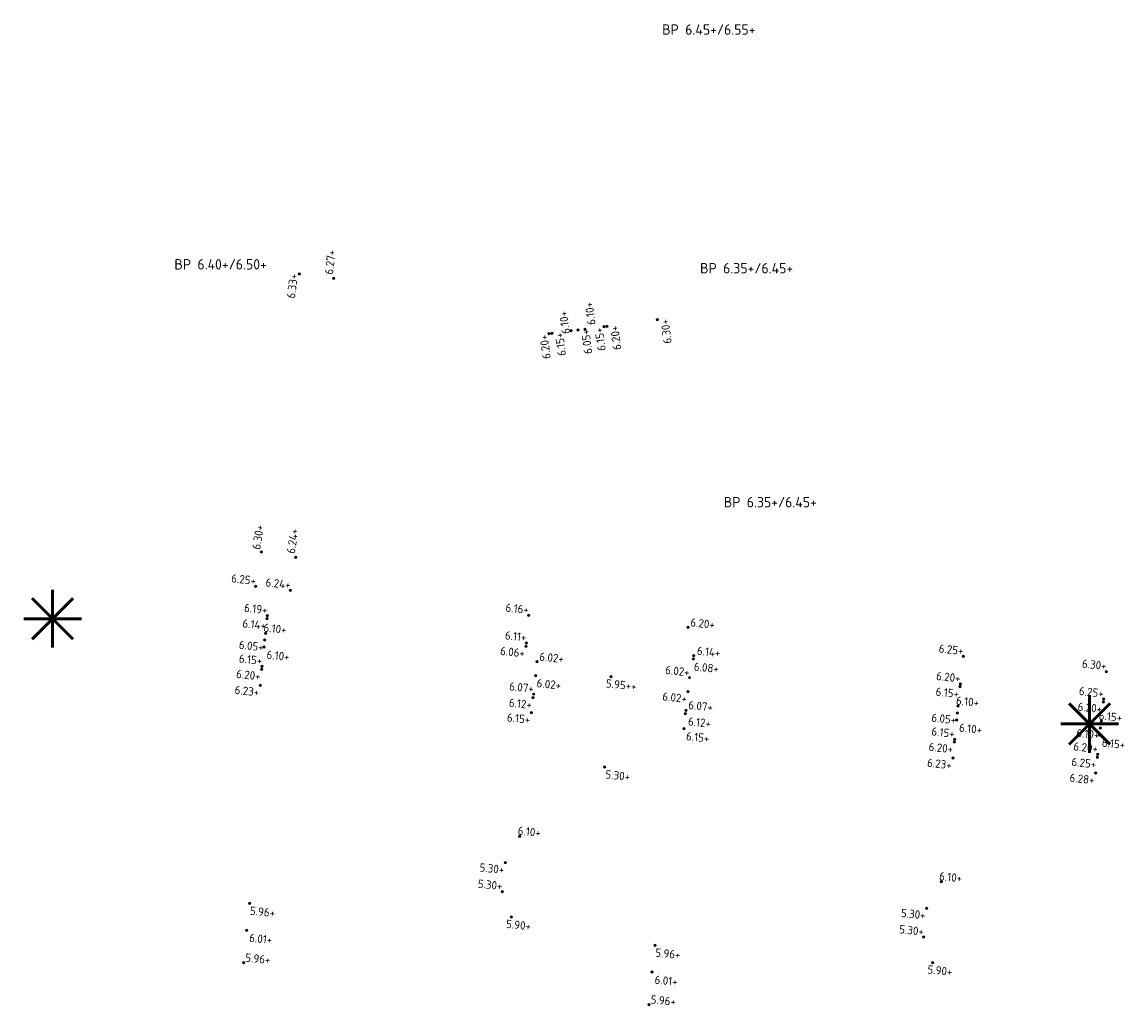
# Model space of a CAD drawing. Extents: x 168267 to 168723, y 448732 to 449595.
# Tile 9 of 32: x 168529 to 168624, y 448739 to 448824. Entities that reach past the tile are written whole.
import ezdxf
from ezdxf.enums import TextEntityAlignment as Align

# ---------------------------------------------------------------- set-up
doc = ezdxf.new("R2010")
doc.units = 0
doc.header["$MEASUREMENT"] = 0
doc.layers.add('B-PV-OG-SP_PEIL_0500_WEGPEIL-S', color=7, linetype='Continuous', lineweight=0, true_color=0xc80000)
for name, color, linetype, lineweight in [('N-PV-OG-SP_PEIL_0200_BOUWPEIL-T', 30, 'Continuous', 0), ('N-PV-OG-SP_PEIL_0500_KAVELPEIL-S', 140, 'Continuous', 0), ('N-PV-OG-SP_PEIL_0500_WEGPEIL-S', 210, 'Continuous', 0), ('N-PV-OG-SP_PEIL_0500_WEGPEIL_GOOT-S', 190, 'Continuous', 0), ('N-PV-OG-SP_PEIL_BOUWPEIL-S', 30, 'Continuous', 0), ('N-PV-VH-DREMPEL-S', 30, 'Continuous', 25)]:
    doc.layers.add(name, color=color, linetype=linetype, lineweight=lineweight)
doc.styles.add('NLCS-ISO', font='NLCS-ISO.ttf')

# ---------------------------------------------------------------- blocks, each defined once
blk = doc.blocks.new('*U5')
h = blk.add_hatch(color=256)
h.dxf.hatch_style = 1
edge = h.paths.add_edge_path()
edge.add_arc((0, 0), 0.25, 0, 360)
blk.add_circle((0, 0), 0.25)
at = {"ltscale": 0.1, "style": 'NLCS-ISO'}
blk.add_attdef('NAP', text='', height=1.8, dxfattribs=at).set_placement((4.412337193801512, -2.986305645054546), align=Align.BOTTOM_RIGHT)
blk = doc.blocks.new('*U7')
h = blk.add_hatch(color=256)
h.dxf.hatch_style = 1
edge = h.paths.add_edge_path()
edge.add_arc((0, 0), 0.25, 0, 360)
blk.add_circle((0, 0), 0.25)
at = {"ltscale": 0.1, "style": 'NLCS-ISO'}
blk.add_attdef('NAP', text='', height=1.8, dxfattribs=at).set_placement((-0.09233719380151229, -2.986305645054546), align=Align.BOTTOM_RIGHT)
blk = doc.blocks.new('SOG-PEIL_HD-SO')
h = blk.add_hatch(color=256)
h.dxf.hatch_style = 1
edge = h.paths.add_edge_path()
edge.add_arc((0, 0), 0.25, 0, 360)
blk.add_circle((0, 0), 0.25)
at = {"ltscale": 0.1, "style": 'NLCS-ISO'}
blk.add_attdef('NAP', text='', height=1.8, dxfattribs=at).set_placement((-0.0923371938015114, -0.2536943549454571), align=Align.BOTTOM_RIGHT)
blk = doc.blocks.new('*U3')
h = blk.add_hatch(color=256)
h.dxf.hatch_style = 1
edge = h.paths.add_edge_path()
edge.add_arc((0, 0), 0.25, 0, 360)
blk.add_circle((0, 0), 0.25)
at = {"ltscale": 0.1, "style": 'NLCS-ISO'}
blk.add_attdef('NAP', text='', height=1.8, dxfattribs=at).set_placement((-0.09233719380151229, -2.986305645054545), align=Align.BOTTOM_RIGHT)
blk = doc.blocks.new('*U4')
h = blk.add_hatch(color=256)
h.dxf.hatch_style = 1
edge = h.paths.add_edge_path()
edge.add_arc((0, 0), 0.25, 0, 360)
blk.add_circle((0, 0), 0.25)
at = {"ltscale": 0.1, "style": 'NLCS-ISO'}
blk.add_attdef('NAP', text='', height=1.8, dxfattribs=at).set_placement((4.412337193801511, -0.2536943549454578), align=Align.BOTTOM_RIGHT)
blk = doc.blocks.new('*U17')
h = blk.add_hatch(color=256)
h.dxf.hatch_style = 1
edge = h.paths.add_edge_path()
edge.add_arc((0, 0), 0.25, 0, 360)
blk.add_circle((0, 0), 0.25)
at = {"ltscale": 0.1, "style": 'NLCS-ISO'}
blk.add_attdef('NAP', text='', height=1.8, dxfattribs=at).set_placement((4.41233719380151, -2.986305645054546), align=Align.BOTTOM_RIGHT)
blk = doc.blocks.new('*U15')
h = blk.add_hatch(color=256)
h.dxf.hatch_style = 1
edge = h.paths.add_edge_path()
edge.add_arc((0, 0), 0.25, 0, 360)
blk.add_circle((0, 0), 0.25)
at = {"ltscale": 0.1, "style": 'NLCS-ISO'}
blk.add_attdef('NAP', text='', height=1.8, dxfattribs=at).set_placement((4.412337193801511, -0.253694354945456), align=Align.BOTTOM_RIGHT)
blk = doc.blocks.new('*U14')
h = blk.add_hatch(color=256)
h.dxf.hatch_style = 1
edge = h.paths.add_edge_path()
edge.add_arc((0, 0), 0.25, 0, 360)
blk.add_circle((0, 0), 0.25)
at = {"ltscale": 0.1, "style": 'NLCS-ISO'}
blk.add_attdef('NAP', text='', height=1.8, dxfattribs=at).set_placement((-0.09233719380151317, -0.2536943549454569), align=Align.BOTTOM_RIGHT)
blk = doc.blocks.new('*U26')
h = blk.add_hatch(color=256)
h.dxf.hatch_style = 1
edge = h.paths.add_edge_path()
edge.add_arc((0, 0), 0.25, 0, 360)
blk.add_circle((0, 0), 0.25)
at = {"ltscale": 0.1, "style": 'NLCS-ISO'}
blk.add_attdef('NAP', text='', height=1.8, dxfattribs=at).set_placement((-0.09233719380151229, -2.986305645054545), align=Align.BOTTOM_RIGHT)
blk = doc.blocks.new('*U25')
h = blk.add_hatch(color=256)
h.dxf.hatch_style = 1
edge = h.paths.add_edge_path()
edge.add_arc((0, 0), 0.25, 0, 360)
blk.add_circle((0, 0), 0.25)
at = {"ltscale": 0.1, "style": 'NLCS-ISO'}
blk.add_attdef('NAP', text='', height=1.8, dxfattribs=at).set_placement((-0.0923371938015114, -0.2536943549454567), align=Align.BOTTOM_RIGHT)
blk = doc.blocks.new('*U24')
h = blk.add_hatch(color=256)
h.dxf.hatch_style = 1
edge = h.paths.add_edge_path()
edge.add_arc((0, 0), 0.25, 0, 360)
blk.add_circle((0, 0), 0.25)
at = {"ltscale": 0.1, "style": 'NLCS-ISO'}
blk.add_attdef('NAP', text='', height=1.8, dxfattribs=at).set_placement((4.412337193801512, -2.986305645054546), align=Align.BOTTOM_RIGHT)
blk = doc.blocks.new('*U19')
h = blk.add_hatch(color=256)
h.dxf.hatch_style = 1
edge = h.paths.add_edge_path()
edge.add_arc((0, 0), 0.25, 0, 360)
blk.add_circle((0, 0), 0.25)
at = {"ltscale": 0.1, "style": 'NLCS-ISO'}
blk.add_attdef('NAP', text='', height=1.8, dxfattribs=at).set_placement((4.412337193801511, -0.2536943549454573), align=Align.BOTTOM_RIGHT)
blk = doc.blocks.new('*U16')
h = blk.add_hatch(color=256)
h.dxf.hatch_style = 1
edge = h.paths.add_edge_path()
edge.add_arc((0, 0), 0.25, 0, 360)
blk.add_circle((0, 0), 0.25)
at = {"ltscale": 0.1, "style": 'NLCS-ISO'}
blk.add_attdef('NAP', text='', height=1.8, dxfattribs=at).set_placement((-0.09233719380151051, -2.986305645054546), align=Align.BOTTOM_RIGHT)
blk = doc.blocks.new('*U18')
h = blk.add_hatch(color=256)
h.dxf.hatch_style = 1
edge = h.paths.add_edge_path()
edge.add_arc((0, 0), 0.25, 0, 360)
blk.add_circle((0, 0), 0.25)
at = {"ltscale": 0.1, "style": 'NLCS-ISO'}
blk.add_attdef('NAP', text='', height=1.8, dxfattribs=at).set_placement((-0.0923371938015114, -0.2536943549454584), align=Align.BOTTOM_RIGHT)
blk = doc.blocks.new('SOG-PEIL_BOUWPEIL-SO')
at = {"layer": 'Defpoints'}
blk.add_point((0, 0), dxfattribs=at)
at = {"layer": 'N-PV-OG-SP_PEIL_0200_BOUWPEIL-T', "style": 'NLCS-ISO'}
for tag, p in [('BOUWPEIL-DEF', (-4.400687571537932e-16, 0)), ('BOUWPEIL-SP', (-7.267471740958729e-17, 0))]:
    blk.add_attdef(tag, text='', height=0.9, dxfattribs=at).set_placement(p, align=Align.MIDDLE)
blk = doc.blocks.new('SVH-DREMPEL_VERKEERSREMMER-S')
at = {"color": 0, "const_width": 0.05}
for points in [[(-7.105427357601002e-15, -0.4999999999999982), (-7.105427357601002e-15, 0.5)], [(-0.3535533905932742, 0.3535533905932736), (0.3535533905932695, -0.3535533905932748)], [(0.3535533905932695, 0.3535533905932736), (-0.3535533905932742, -0.3535533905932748)], [(-0.5000000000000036, 0), (0.4999999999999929, 0)]]:
    blk.add_lwpolyline(points, dxfattribs=at)

msp = doc.modelspace()

# ---------------------------------------------------------------- block references
at = {"layer": 'B-PV-OG-SP_PEIL_0500_WEGPEIL-S'}
ref = msp.add_blockref('*U17', (168548.6872859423, 448747.7042507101), dxfattribs=dict(at, xscale=0.4000000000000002, yscale=0.4000000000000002, zscale=0.4000000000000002, rotation=354.2057805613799))
ref.add_attrib('NAP', '5.96+', dxfattribs={"layer": '0', "ltscale": 0.1, "height": 0.7200000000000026, "rotation": 354.205780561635, "style": 'NLCS-ISO'}).set_placement((168550.8240345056, 448746.2867689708), align=Align.BOTTOM_RIGHT)
ref = msp.add_blockref('*U17', (168548.4367166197, 448745.3907555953), dxfattribs=dict(at, xscale=0.4000000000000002, yscale=0.4000000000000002, zscale=0.4000000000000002, rotation=354.2057805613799))
ref.add_attrib('NAP', '6.01+', dxfattribs={"layer": '0', "ltscale": 0.1, "height": 0.7200000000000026, "rotation": 354.205780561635, "style": 'NLCS-ISO'}).set_placement((168550.573465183, 448743.973273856), align=Align.BOTTOM_RIGHT)
ref = msp.add_blockref('*U17', (168583.6197643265, 448744.0994423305, 5.963412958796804), dxfattribs=dict(at, xscale=0.4000000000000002, yscale=0.4000000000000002, zscale=0.4000000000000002, rotation=354.2057805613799))
ref.add_attrib('NAP', '5.96+', dxfattribs={"layer": '0', "ltscale": 0.1, "height": 0.7200000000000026, "rotation": 354.205780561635, "style": 'NLCS-ISO'}).set_placement((168585.7565128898, 448742.6819605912, 5.963412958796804), align=Align.BOTTOM_RIGHT)
ref = msp.add_blockref('*U15', (168548.1775439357, 448742.5817357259), dxfattribs=dict(at, xscale=0.4000000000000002, yscale=0.4000000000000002, zscale=0.4000000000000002, rotation=354.2057805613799))
ref.add_attrib('NAP', '5.96+', dxfattribs={"layer": '0', "ltscale": 0.1, "height": 0.7200000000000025, "rotation": 354.205780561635, "style": 'NLCS-ISO'}).set_placement((168550.4246418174, 448742.2517140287), align=Align.BOTTOM_RIGHT)
ref = msp.add_blockref('*U17', (168583.3691950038, 448741.7859472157, 5.963412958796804), dxfattribs=dict(at, xscale=0.4000000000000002, yscale=0.4000000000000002, zscale=0.4000000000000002, rotation=354.2057805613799))
ref.add_attrib('NAP', '6.01+', dxfattribs={"layer": '0', "ltscale": 0.1, "height": 0.7200000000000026, "rotation": 354.205780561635, "style": 'NLCS-ISO'}).set_placement((168585.5059435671, 448740.3684654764, 5.963412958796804), align=Align.BOTTOM_RIGHT)
ref = msp.add_blockref('*U15', (168583.1100223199, 448738.9769273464, 5.963412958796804), dxfattribs=dict(at, xscale=0.4000000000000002, yscale=0.4000000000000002, zscale=0.4000000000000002, rotation=354.2057805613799))
ref.add_attrib('NAP', '5.96+', dxfattribs={"layer": '0', "ltscale": 0.1, "height": 0.7200000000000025, "rotation": 354.205780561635, "style": 'NLCS-ISO'}).set_placement((168585.3571202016, 448738.6469056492, 5.963412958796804), align=Align.BOTTOM_RIGHT)
at = {"layer": 'N-PV-OG-SP_PEIL_0500_KAVELPEIL-S'}
for name, p, xscale, yscale, zscale, rotation, values in [('*U18', (168552.9670734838, 448801.9200247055), 0.4000000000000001, 0.4000000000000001, 0.4000000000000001, 83.26553163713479, {'NAP': '6.33+'}), ('*U3', (168583.8247399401, 448797.97523307), 0.4000000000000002, 0.4000000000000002, 0.4000000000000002, 97.28366795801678, {'NAP': '6.30+'}), ('SOG-PEIL_HD-SO', (168549.2208499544, 448775.0166267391), 0.4, 0.4, 0.4, 353.9924008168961, {'NAP': '6.25+'}), ('SOG-PEIL_HD-SO', (168610.1835278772, 448768.9710699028), 0.4, 0.4, 0.4, 353.9617783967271, {'NAP': '6.25+'}), ('SOG-PEIL_HD-SO', (168622.5120256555, 448767.6736408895), 0.4, 0.4, 0.4, 353.9924008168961, {'NAP': '6.30+'})]:
    msp.add_blockref(name, p, dxfattribs=dict(at, xscale=xscale, yscale=yscale, zscale=zscale, rotation=rotation)).add_auto_attribs(values)
ref = msp.add_blockref('*U4', (168549.6887364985, 448777.9783218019), dxfattribs=dict(at, xscale=0.4000000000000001, yscale=0.4000000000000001, zscale=0.4000000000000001, rotation=81.09695604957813))
ref.add_attrib('NAP', '6.30+', dxfattribs={"layer": '0', "ltscale": 0.1, "height": 0.7200000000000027, "rotation": 81.09695605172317, "style": 'NLCS-ISO'}).set_placement((168550.1401384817, 448780.2042147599), align=Align.BOTTOM_RIGHT)
ref = msp.add_blockref('*U4', (168586.4617982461, 448771.4675022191), dxfattribs=dict(at, xscale=0.4, yscale=0.4, zscale=0.4, rotation=353.9617783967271))
ref.add_attrib('NAP', '6.20+', dxfattribs={"layer": '0', "ltscale": 0.1, "height": 0.7200000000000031, "rotation": 353.961778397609, "style": 'NLCS-ISO'}).set_placement((168588.7074703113, 448771.1279139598), align=Align.BOTTOM_RIGHT)
at = {"layer": 'N-PV-OG-SP_PEIL_0500_WEGPEIL-S'}
ref = msp.add_blockref('*U19', (168555.9427116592, 448801.5336400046), dxfattribs=dict(at, xscale=0.4000000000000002, yscale=0.4000000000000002, zscale=0.4000000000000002, rotation=83.27))
ref.add_attrib('NAP', '6.27+', dxfattribs={"layer": '0', "ltscale": 0.1, "height": 0.7200000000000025, "rotation": 83.26999999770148, "style": 'NLCS-ISO'}).set_placement((168556.3262637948, 448803.9180561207), align=Align.BOTTOM_RIGHT)
for name, p, xscale, yscale, zscale, rotation, values in [('*U4', (168576.3852564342, 448797.0243970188), 0.4000000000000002, 0.4000000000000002, 0.4000000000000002, 97.28366795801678, {'NAP': '6.10+'}), ('SOG-PEIL_HD-SO', (168574.4807556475, 448796.7809487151), 0.4000000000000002, 0.4000000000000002, 0.4000000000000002, 97.28366795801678, {'NAP': '6.20+'}), ('*U3', (168574.7284125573, 448796.8150972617), 0.4000000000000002, 0.4000000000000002, 0.4000000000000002, 97.28366795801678, {'NAP': '6.15+'}), ('SOG-PEIL_HD-SO', (168579.2321033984, 448797.38823446), 0.4000000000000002, 0.4000000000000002, 0.4000000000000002, 97.28366795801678, {'NAP': '6.15+'}), ('*U3', (168579.48008605, 448797.4199299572), 0.4000000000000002, 0.4000000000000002, 0.4000000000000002, 97.28366795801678, {'NAP': '6.20+'}), ('*U25', (168552.2030283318, 448774.6706248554), 0.4000000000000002, 0.4000000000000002, 0.4000000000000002, 354.2057805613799, {'NAP': '6.24+'}), ('SOG-PEIL_HD-SO', (168550.2186892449, 448772.4863100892), 0.4, 0.4, 0.4, 353.9924008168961, {'NAP': '6.19+'}), ('*U25', (168572.7330562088, 448772.510081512), 0.4000000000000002, 0.4000000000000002, 0.4000000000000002, 354.2057805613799, {'NAP': '6.16+'}), ('*U3', (168550.1949864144, 448772.2374361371), 0.4, 0.4, 0.4, 353.9924008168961, {'NAP': '6.14+'}), ('*U4', (168550.0596056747, 448770.9746578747), 0.4, 0.4, 0.4, 353.9924008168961, {'NAP': '6.10+'}), ('*U25', (168572.5275555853, 448770.1385649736), 0.4000000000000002, 0.4000000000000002, 0.4000000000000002, 354.2057805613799, {'NAP': '6.11+'}), ('SOG-PEIL_HD-SO', (168549.7592307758, 448768.1204198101), 0.4, 0.4, 0.4, 353.9924008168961, {'NAP': '6.15+'}), ('*U16', (168572.5036783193, 448769.8530617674), 0.4000000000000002, 0.4000000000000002, 0.4000000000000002, 354.2057805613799, {'NAP': '6.06+'}), ('*U25', (168586.5888829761, 448767.1303821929), 0.4000000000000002, 0.4000000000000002, 0.4000000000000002, 354.2057805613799, {'NAP': '6.02+'}), ('*U3', (168549.7330657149, 448767.8717928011), 0.4, 0.4, 0.4, 353.9924008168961, {'NAP': '6.20+'}), ('SOG-PEIL_HD-SO', (168609.9321083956, 448766.6043856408), 0.4, 0.4, 0.4, 353.9617783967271, {'NAP': '6.20+'}), ('*U3', (168549.6127703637, 448766.4968106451), 0.4000000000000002, 0.4000000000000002, 0.4000000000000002, 354.2057805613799, {'NAP': '6.23+'}), ('*U14', (168573.1589324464, 448765.7222995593), 0.4000000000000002, 0.4000000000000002, 0.4000000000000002, 354.2057805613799, {'NAP': '6.07+'}), ('*U3', (168609.9082725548, 448766.3555243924), 0.4, 0.4, 0.4, 353.9617783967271, {'NAP': '6.15+'}), ('SOG-PEIL_HD-SO', (168622.2629342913, 448765.3067119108), 0.4, 0.4, 0.4, 353.9924008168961, {'NAP': '6.25+'}), ('*U3', (168573.1036653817, 448765.4123127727), 0.4000000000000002, 0.4000000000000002, 0.4000000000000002, 354.2057805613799, {'NAP': '6.12+'}), ('*U26', (168586.4563918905, 448765.9379425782), 0.4000000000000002, 0.4000000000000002, 0.4000000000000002, 354.2057805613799, {'NAP': '6.02+'}), ('*U4', (168609.7300870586, 448764.6950433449), 0.4, 0.4, 0.4, 353.9617783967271, {'NAP': '6.10+'}), ('*U3', (168622.2392314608, 448765.0578379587), 0.4, 0.4, 0.4, 353.9924008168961, {'NAP': '6.20+'}), ('*U3', (168572.9697002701, 448764.1393424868), 0.4000000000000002, 0.4000000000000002, 0.4000000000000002, 354.2057805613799, {'NAP': '6.15+'}), ('*U4', (168622.0619866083, 448763.3972563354), 0.4, 0.4, 0.4, 353.9924008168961, {'NAP': '6.15+'}), ('SOG-PEIL_HD-SO', (168609.4282398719, 448761.840960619), 0.4, 0.4, 0.4, 353.9617783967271, {'NAP': '6.15+'}), ('*U3', (168609.4019419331, 448761.5923476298), 0.4, 0.4, 0.4, 353.9617783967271, {'NAP': '6.20+'}), ('SOG-PEIL_HD-SO', (168621.7616117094, 448760.5430182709), 0.4, 0.4, 0.4, 353.9924008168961, {'NAP': '6.20+'}), ('*U3', (168609.2816484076, 448760.2173863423), 0.4, 0.4, 0.4, 353.9617783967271, {'NAP': '6.23+'}), ('*U3', (168621.7354466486, 448760.2943912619), 0.4, 0.4, 0.4, 353.9924008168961, {'NAP': '6.25+'}), ('*U3', (168621.5910155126, 448758.921970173), 0.4, 0.4, 0.4, 353.9924008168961, {'NAP': '6.28+'}), ('*U15', (168571.9654605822, 448753.4856740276), 0.4000000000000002, 0.4000000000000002, 0.4000000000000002, 354.2057805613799, {'NAP': '6.10+'}), ('*U3', (168570.719767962, 448751.203514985), 0.4000000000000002, 0.4000000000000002, 0.4000000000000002, 354.2057805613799, {'NAP': '5.30+'}), ('*U15', (168608.2774087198, 448749.5637178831), 0.4000000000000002, 0.4000000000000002, 0.4000000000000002, 354.2057805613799, {'NAP': '6.10+'}), ('*U14', (168570.4581173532, 448748.7172448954), 0.4000000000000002, 0.4000000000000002, 0.4000000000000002, 354.2057805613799, {'NAP': '5.30+'}), ('*U3', (168607.0317160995, 448747.2815588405), 0.4000000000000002, 0.4000000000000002, 0.4000000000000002, 354.2057805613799, {'NAP': '5.30+'}), ('*U17', (168571.2328388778, 448746.5241177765), 0.4000000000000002, 0.4000000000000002, 0.4000000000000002, 354.2057805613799, {'NAP': '5.90+'}), ('*U14', (168606.7700654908, 448744.7952887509), 0.4000000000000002, 0.4000000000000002, 0.4000000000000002, 354.2057805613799, {'NAP': '5.30+'}), ('*U17', (168607.5447870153, 448742.602161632), 0.4000000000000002, 0.4000000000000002, 0.4000000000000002, 354.2057805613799, {'NAP': '5.90+'})]:
    msp.add_blockref(name, p, dxfattribs=dict(at, xscale=xscale, yscale=yscale, zscale=zscale, rotation=rotation)).add_auto_attribs(values)
ref = msp.add_blockref('*U5', (168577.5763862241, 448797.1638303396), dxfattribs=dict(at, xscale=0.4000000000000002, yscale=0.4000000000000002, zscale=0.4000000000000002, rotation=97.28366795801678))
ref.add_attrib('NAP', '6.10+', dxfattribs={"layer": '0', "ltscale": 0.1, "height": 0.7200000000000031, "rotation": 97.2836679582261, "style": 'NLCS-ISO'}).set_placement((168578.4736096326, 448799.5659000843), align=Align.BOTTOM_RIGHT)
ref = msp.add_blockref('*U19', (168552.652515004, 448777.5168829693), dxfattribs=dict(at, xscale=0.4000000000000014, yscale=0.4000000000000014, zscale=0.4000000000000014, rotation=81.1))
ref.add_attrib('NAP', '6.24+', dxfattribs={"layer": '0', "ltscale": 0.1, "height": 0.7200000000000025, "rotation": 81.0999999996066, "style": 'NLCS-ISO'}).set_placement((168553.1260770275, 448779.8850661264), align=Align.BOTTOM_RIGHT)
ref = msp.add_blockref('*U5', (168549.9340133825, 448769.7812482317), dxfattribs=dict(at, xscale=0.4, yscale=0.4, zscale=0.4, rotation=353.9924008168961))
ref.add_attrib('NAP', '6.10+', dxfattribs={"layer": '0', "ltscale": 0.1, "height": 0.720000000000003, "rotation": 353.9924008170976, "style": 'NLCS-ISO'}).set_placement((168552.0654681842, 448768.3558187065), align=Align.BOTTOM_RIGHT)
ref = msp.add_blockref('*U19', (168573.4526019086, 448768.5128208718), dxfattribs=dict(at, xscale=0.4000000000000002, yscale=0.4000000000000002, zscale=0.4000000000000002, rotation=354.2057805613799))
ref.add_attrib('NAP', '6.02+', dxfattribs={"layer": '0', "ltscale": 0.1, "height": 0.7200000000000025, "rotation": 354.2057805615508, "style": 'NLCS-ISO'}).set_placement((168575.6996997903, 448768.1827991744), align=Align.BOTTOM_RIGHT)
ref = msp.add_blockref('*U15', (168586.9478581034, 448769.0265271), dxfattribs=dict(at, xscale=0.4000000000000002, yscale=0.4000000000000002, zscale=0.4000000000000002, rotation=354.2057805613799))
ref.add_attrib('NAP', '6.14+', dxfattribs={"layer": '0', "ltscale": 0.1, "height": 0.7200000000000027, "rotation": 354.205780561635, "style": 'NLCS-ISO'}).set_placement((168589.1949559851, 448768.6965054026), align=Align.BOTTOM_RIGHT)
ref = msp.add_blockref('*U17', (168586.9239808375, 448768.7410238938), dxfattribs=dict(at, xscale=0.4000000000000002, yscale=0.4000000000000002, zscale=0.4000000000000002, rotation=354.2057805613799))
ref.add_attrib('NAP', '6.08+', dxfattribs={"layer": '0', "ltscale": 0.1, "height": 0.7200000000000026, "rotation": 354.205780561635, "style": 'NLCS-ISO'}).set_placement((168589.0607294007, 448767.3235421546), align=Align.BOTTOM_RIGHT)
ref = msp.add_blockref('*U24', (168573.3270163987, 448767.3194105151), dxfattribs=dict(at, xscale=0.4000000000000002, yscale=0.4000000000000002, zscale=0.4000000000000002, rotation=354.2057805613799))
ref.add_attrib('NAP', '6.02+', dxfattribs={"layer": '0', "ltscale": 0.1, "height": 0.7200000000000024, "rotation": 354.2057805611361, "style": 'NLCS-ISO'}).set_placement((168575.463764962, 448765.901928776), align=Align.BOTTOM_RIGHT)
ref = msp.add_blockref('*U15', (168586.2952135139, 448764.3398608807), dxfattribs=dict(at, xscale=0.4000000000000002, yscale=0.4000000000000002, zscale=0.4000000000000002, rotation=354.2057805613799))
ref.add_attrib('NAP', '6.07+', dxfattribs={"layer": '0', "ltscale": 0.1, "height": 0.7200000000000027, "rotation": 354.205780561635, "style": 'NLCS-ISO'}).set_placement((168588.5423113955, 448764.0098391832), align=Align.BOTTOM_RIGHT)
ref = msp.add_blockref('*U5', (168586.2399464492, 448764.0298740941), dxfattribs=dict(at, xscale=0.4000000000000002, yscale=0.4000000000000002, zscale=0.4000000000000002, rotation=354.2057805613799))
ref.add_attrib('NAP', '6.12+', dxfattribs={"layer": '0', "ltscale": 0.1, "height": 0.7200000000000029, "rotation": 354.2057805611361, "style": 'NLCS-ISO'}).set_placement((168588.3766950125, 448762.6123923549), align=Align.BOTTOM_RIGHT)
ref = msp.add_blockref('*U5', (168609.6039632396, 448763.5016896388), dxfattribs=dict(at, xscale=0.4, yscale=0.4, zscale=0.4, rotation=353.9617783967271))
ref.add_attrib('NAP', '6.10+', dxfattribs={"layer": '0', "ltscale": 0.1, "height": 0.720000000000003, "rotation": 353.9617783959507, "style": 'NLCS-ISO'}).set_placement((168611.734655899, 448762.0751211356), align=Align.BOTTOM_RIGHT)
ref = msp.add_blockref('*U5', (168586.1059813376, 448762.7569038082), dxfattribs=dict(at, xscale=0.4000000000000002, yscale=0.4000000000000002, zscale=0.4000000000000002, rotation=354.2057805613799))
ref.add_attrib('NAP', '6.15+', dxfattribs={"layer": '0', "ltscale": 0.1, "height": 0.7200000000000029, "rotation": 354.2057805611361, "style": 'NLCS-ISO'}).set_placement((168588.2427299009, 448761.339422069), align=Align.BOTTOM_RIGHT)
ref = msp.add_blockref('*U5', (168621.9363943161, 448762.2038466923), dxfattribs=dict(at, xscale=0.4, yscale=0.4, zscale=0.4, rotation=353.9924008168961))
ref.add_attrib('NAP', '6.15+', dxfattribs={"layer": '0', "ltscale": 0.1, "height": 0.720000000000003, "rotation": 353.9924008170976, "style": 'NLCS-ISO'}).set_placement((168624.0678491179, 448760.7784171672), align=Align.BOTTOM_RIGHT)
at = {"layer": 'N-PV-OG-SP_PEIL_0500_WEGPEIL_GOOT-S'}
for p, xscale, yscale, zscale, rotation, values in [((168576.9801827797, 448797.1022856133), 0.3999999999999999, 0.3999999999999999, 0.3999999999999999, 97.27999999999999, {'NAP': '6.05+'}), ((168549.9968095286, 448770.3779530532), 0.4, 0.4, 0.4, 353.9900000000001, {'NAP': '6.05+'}), ((168609.6680036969, 448764.10511158), 0.4, 0.4, 0.4, 353.9900000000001, {'NAP': '6.05+'}), ((168621.9997419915, 448762.8057922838), 0.4, 0.4, 0.4, 353.9900000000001, {'NAP': '6.10+'})]:
    msp.add_blockref('*U7', p, dxfattribs=dict(at, xscale=xscale, yscale=yscale, zscale=zscale, rotation=rotation)).add_auto_attribs(values)
ref = msp.add_blockref('*U5', (168579.8320506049, 448767.2381457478), dxfattribs=dict(at, xscale=0.4, yscale=0.4, zscale=0.4, rotation=353.9900000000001))
ref.add_attrib('NAP', '5.95++', dxfattribs={"layer": '0', "ltscale": 0.1, "height": 0.7200000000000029, "rotation": 353.9900000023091, "style": 'NLCS-ISO'}).set_placement((168581.9634456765, 448765.8126269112), align=Align.BOTTOM_RIGHT)
ref = msp.add_blockref('*U5', (168579.272188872, 448759.4535154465), dxfattribs=dict(at, xscale=0.4, yscale=0.4, zscale=0.4, rotation=354.0710928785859))
ref.add_attrib('NAP', '5.30+', dxfattribs={"layer": '0', "ltscale": 0.1, "height": 0.7200000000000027, "rotation": 354.0710928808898, "style": 'NLCS-ISO'}).set_placement((168581.4055993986, 448758.0310146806), align=Align.BOTTOM_RIGHT)
at = {"layer": 'N-PV-OG-SP_PEIL_BOUWPEIL-S'}
ref = msp.add_blockref('SOG-PEIL_BOUWPEIL-SO', (168588.2561092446, 448822.9758734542), dxfattribs=at)
ref.add_attrib('BOUWPEIL-SP', 'BP 6.45+/6.55+', dxfattribs={"layer": 'N-PV-OG-SP_PEIL_0200_BOUWPEIL-T', "height": 0.8999999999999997, "style": 'NLCS-ISO'}).set_placement((168588.2561092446, 448822.9758734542), align=Align.MIDDLE)
ref = msp.add_blockref('SOG-PEIL_BOUWPEIL-SO', (168546.187765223, 448802.7513078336), dxfattribs=at)
ref.add_attrib('BOUWPEIL-SP', 'BP 6.40+/6.50+', dxfattribs={"layer": 'N-PV-OG-SP_PEIL_0200_BOUWPEIL-T', "height": 0.8999999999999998, "style": 'NLCS-ISO'}).set_placement((168546.187765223, 448802.7513078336), align=Align.MIDDLE)
ref = msp.add_blockref('SOG-PEIL_BOUWPEIL-SO', (168591.5127598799, 448802.4168803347), dxfattribs=at)
ref.add_attrib('BOUWPEIL-SP', 'BP 6.35+/6.45+', dxfattribs={"layer": 'N-PV-OG-SP_PEIL_0200_BOUWPEIL-T', "height": 0.8999999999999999, "style": 'NLCS-ISO'}).set_placement((168591.5127598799, 448802.4168803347), align=Align.MIDDLE)
ref = msp.add_blockref('SOG-PEIL_BOUWPEIL-SO', (168593.5532759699, 448782.2658160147), dxfattribs=at)
ref.add_attrib('BOUWPEIL-SP', 'BP 6.35+/6.45+', dxfattribs={"layer": 'N-PV-OG-SP_PEIL_0200_BOUWPEIL-T', "height": 0.8999999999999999, "style": 'NLCS-ISO'}).set_placement((168593.5532759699, 448782.2658160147), align=Align.MIDDLE)
at = {"layer": 'N-PV-VH-DREMPEL-S', "xscale": 5, "yscale": 5, "zscale": 5}
for p in [(168531.7062010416, 448772.2192418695), (168621.0594660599, 448763.1628857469)]:
    msp.add_blockref('SVH-DREMPEL_VERKEERSREMMER-S', p, dxfattribs=at)

doc.saveas('drawing.dxf')
